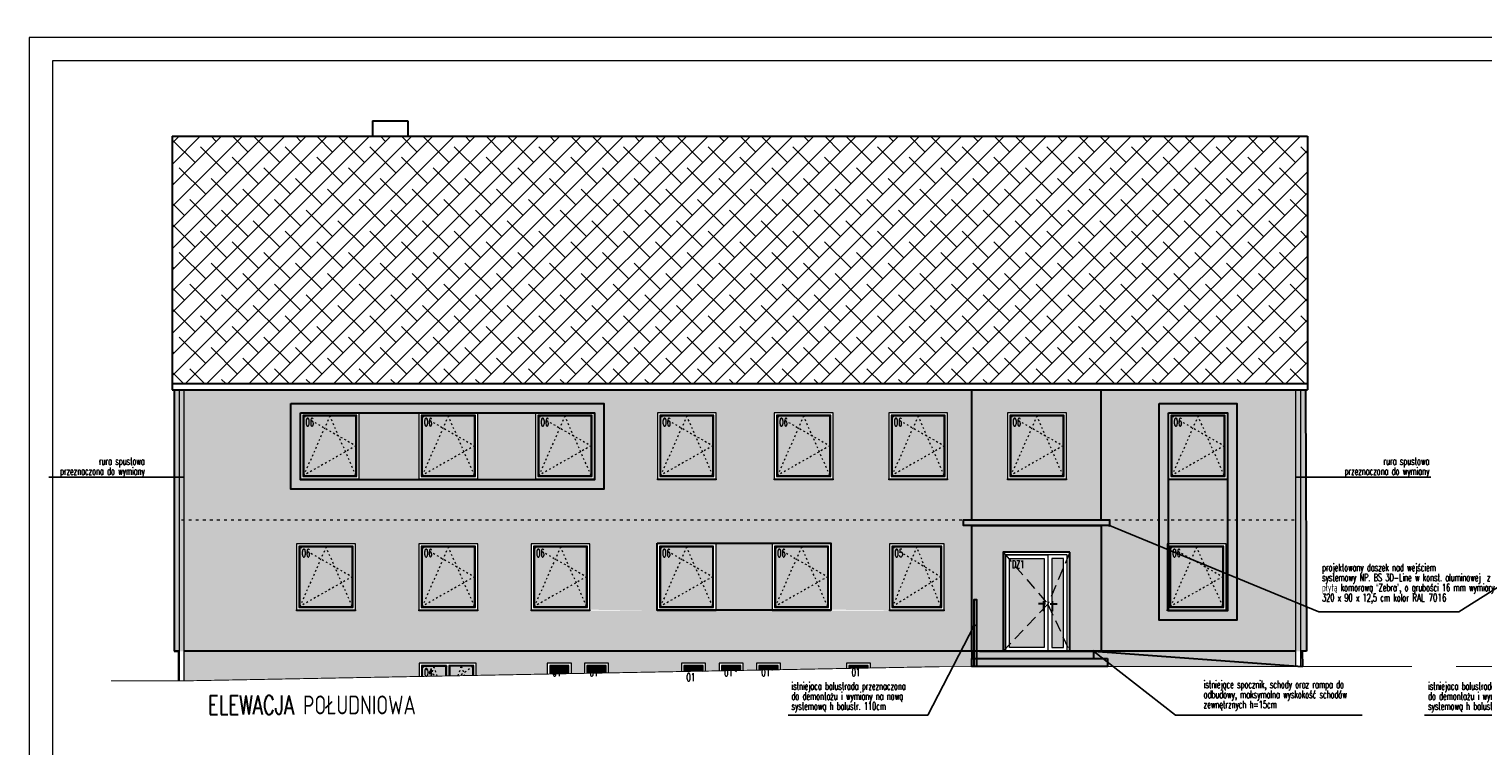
# Model space of a CAD drawing. Header units: millimetres. Extents: x 8949 to 18258, y -1077 to 30686.
# Tile 72 of 89: x 12242 to 15328, y 25276 to 26798. Entities that reach past the tile are written whole.
import ezdxf

# ---------------------------------------------------------------- set-up
doc = ezdxf.new("R2010")
doc.units = ezdxf.units.MM
doc.linetypes.add('ACAD_ISO03W100', pattern=[30, 12, -18])
doc.linetypes.add('DASHEDX2', pattern=[38.1, 25.4, -12.7])
for name, color, linetype, lineweight in [('0A_INW__STALOWA', 140, 'Continuous', 13), ('0A_OPISY POM', 7, 'Continuous', 9), ('0A_POMOCNICZE', 30, 'Continuous', 9), ('0A_STOLARKA', 140, 'Continuous', 9), ('0Z_LINIE WIDOCZNE', 7, 'Continuous', 9), ('0Z_OPISY', 7, 'Continuous', 9), ('A_HACZE ELEWACJA', 252, 'Continuous', 5), ('A_WIDOK', 40, 'Continuous', 15)]:
    doc.layers.add(name, color=color, linetype=linetype, lineweight=lineweight)
for name, color, linetype in [('0A_OPISY OKIEN', 3, 'Continuous'), ('meble', 2, 'Continuous'), ('Opisy', 4, 'Continuous')]:
    doc.layers.add(name, color=color, linetype=linetype)
doc.styles.add('1', font='simplex.shx', dxfattribs={"width": 0.6})
doc.styles.add('ARIAL 2', font='ARIALN.TTF')
doc.styles.add('m1_romans', font='romans.shx', dxfattribs={"width": 0.8})

msp = doc.modelspace()

# ---------------------------------------------------------------- hatches: boundary and pattern name
at = {"layer": '0A_OPISY OKIEN', "transparency": 33554687}
h = msp.add_hatch(color=256, dxfattribs=at)
h.dxf.hatch_style = 1
h.paths.add_polyline_path([(14533.7, 25743.8, -1), (14536.7, 25743.8, -1)])
h = msp.add_hatch(color=256, dxfattribs=at)
h.dxf.hatch_style = 1
h.paths.add_polyline_path([(14249.7, 25531.8, 1), (14246.7, 25531.8, 1)])
h = msp.add_hatch(color=256, dxfattribs=at)
h.dxf.hatch_style = 1
h.paths.add_polyline_path([(14502.7, 25476.8, 1), (14499.7, 25476.8, 1)])
at = {"layer": '0A_OPISY POM'}
h = msp.add_hatch(dxfattribs=at)
h.set_pattern_fill('ANSI38', color=8, scale=10)
h.paths.add_polyline_path([(14955.2, 26570), (12546.2, 26570), (12546.2, 26045), (14955.2, 26045)])
h.paths.add_polyline_path([(14955.2, 25206.2), (14530.2, 25206.2), (14530.2, 24981.6), (14455.2, 24981.6), (14455.2, 25206.2), (12546.2, 25206.2), (12546.2, 24681.2), (14955.2, 24681.2)])
at = {"layer": 'A_HACZE ELEWACJA', "transparency": 33554687}
h = msp.add_hatch(color=256, dxfattribs=at)
h.dxf.hatch_style = 1
h.set_gradient(color1=(95, 137, 145), color2=(177, 200, 199), tint=1, name='CURVED')
h.paths.add_polyline_path([(12936.2, 25976), (12825.2, 25976), (12825.2, 25850), (12936.2, 25850)])
h = msp.add_hatch(color=256, dxfattribs=at)
h.dxf.hatch_style = 1
h.set_gradient(color1=(95, 137, 145), color2=(177, 200, 199), tint=1, name='CURVED')
h.paths.add_polyline_path([(13187.7, 25976), (13076.7, 25976), (13076.7, 25850), (13187.7, 25850)])
h = msp.add_hatch(color=256, dxfattribs=at)
h.dxf.hatch_style = 1
h.set_gradient(color1=(95, 137, 145), color2=(177, 200, 199), tint=1, name='CURVED')
h.paths.add_polyline_path([(13435.2, 25976), (13324.2, 25976), (13324.2, 25850), (13435.2, 25850)])
h = msp.add_hatch(color=256, dxfattribs=at)
h.dxf.hatch_style = 1
h.set_gradient(color1=(95, 137, 145), color2=(177, 200, 199), tint=1, name='CURVED')
h.paths.add_polyline_path([(13693.7, 25976), (13582.7, 25976), (13582.7, 25850), (13693.7, 25850)])
h = msp.add_hatch(color=256, dxfattribs=at)
h.dxf.hatch_style = 1
h.set_gradient(color1=(95, 137, 145), color2=(177, 200, 199), tint=1, name='CURVED')
h.paths.add_polyline_path([(13941.7, 25976), (13830.7, 25976), (13830.7, 25850), (13941.7, 25850)])
h = msp.add_hatch(color=256, dxfattribs=at)
h.dxf.hatch_style = 1
h.set_gradient(color1=(95, 137, 145), color2=(177, 200, 199), tint=1, name='CURVED')
h.paths.add_polyline_path([(14184.7, 25976), (14073.7, 25976), (14073.7, 25850), (14184.7, 25850)])
h = msp.add_hatch(color=256, dxfattribs=at)
h.dxf.hatch_style = 1
h.set_gradient(color1=(95, 137, 145), color2=(177, 200, 199), tint=1, name='CURVED')
h.paths.add_polyline_path([(14436.7, 25976), (14325.7, 25976), (14325.7, 25850), (14436.7, 25850)])
h = msp.add_hatch(color=256, dxfattribs=at)
h.dxf.hatch_style = 1
h.set_gradient(color1=(95, 137, 145), color2=(177, 200, 199), tint=1, name='CURVED')
h.paths.add_polyline_path([(14778.7, 25976), (14667.7, 25976), (14667.7, 25850), (14778.7, 25850)])
h = msp.add_hatch(color=256, dxfattribs=at)
h.dxf.hatch_style = 1
h.set_gradient(color1=(95, 137, 145), color2=(177, 200, 199), tint=1, name='CURVED')
h.paths.add_polyline_path([(12928.2, 25698), (12817.2, 25698), (12817.2, 25572), (12928.2, 25572)])
h = msp.add_hatch(color=256, dxfattribs=at)
h.dxf.hatch_style = 1
h.set_gradient(color1=(95, 137, 145), color2=(177, 200, 199), tint=1, name='CURVED')
h.paths.add_polyline_path([(13187.7, 25698), (13076.7, 25698), (13076.7, 25572), (13187.7, 25572)])
h = msp.add_hatch(color=256, dxfattribs=at)
h.dxf.hatch_style = 1
h.set_gradient(color1=(95, 137, 145), color2=(177, 200, 199), tint=1, name='CURVED')
h.paths.add_polyline_path([(13425.7, 25698), (13314.7, 25698), (13314.7, 25572), (13425.7, 25572)])
h = msp.add_hatch(color=256, dxfattribs=at)
h.dxf.hatch_style = 1
h.set_gradient(color1=(95, 137, 145), color2=(177, 200, 199), tint=1, name='CURVED')
h.paths.add_polyline_path([(13693.2, 25698), (13582.2, 25698), (13582.2, 25572), (13693.2, 25572)])
h = msp.add_hatch(color=256, dxfattribs=at)
h.dxf.hatch_style = 1
h.set_gradient(color1=(95, 137, 145), color2=(177, 200, 199), tint=1, name='CURVED')
h.paths.add_polyline_path([(13937.2, 25698), (13826.2, 25698), (13826.2, 25572), (13937.2, 25572)])
h = msp.add_hatch(color=256, dxfattribs=at)
h.dxf.hatch_style = 1
h.set_gradient(color1=(95, 137, 145), color2=(177, 200, 199), tint=1, name='CURVED')
h.paths.add_polyline_path([(14177.2, 25698), (14075.2, 25698), (14075.2, 25572), (14177.2, 25572)])
h = msp.add_hatch(color=256, dxfattribs=at)
h.dxf.hatch_style = 1
h.set_gradient(color1=(95, 137, 145), color2=(177, 200, 199), tint=1, name='CURVED')
h.paths.add_polyline_path([(14396.5, 25673.8), (14322.7, 25673.8), (14322.7, 25671.7), (14396.5, 25586.1)])
h.paths.add_polyline_path([(14396.5, 25586.1), (14322.7, 25671.7), (14322.7, 25490.5), (14394.5, 25566.2), (14394.5, 25577.9), (14396.5, 25577.9)])
h.paths.add_polyline_path([(14396.5, 25568.3), (14322.7, 25490.5), (14322.7, 25484.8), (14396.5, 25484.8)])
h.paths.add_polyline_path([(14437.7, 25504.9), (14412.5, 25559.4), (14412.5, 25484.8), (14437.7, 25484.8)])
h.paths.add_polyline_path([(14437.7, 25655.8), (14412.5, 25595.8), (14412.5, 25577.9), (14414.5, 25577.9), (14414.5, 25576.8), (14412.5, 25576.8), (14412.5, 25559.4), (14437.7, 25504.9)])
h.paths.add_polyline_path([(14437.7, 25655.8), (14437.7, 25673.8), (14412.5, 25673.8), (14412.5, 25595.8)])
h = msp.add_hatch(color=256, dxfattribs=at)
h.dxf.hatch_style = 1
h.set_gradient(color1=(95, 137, 145), color2=(177, 200, 199), tint=1, name='CURVED')
h.paths.add_polyline_path([(14775.7, 25698), (14664.7, 25698), (14664.7, 25572), (14775.7, 25572)])
h = msp.add_hatch(color=256, dxfattribs=at)
h.dxf.hatch_style = 1
h.set_gradient(color1=(95, 137, 145), color2=(177, 200, 199), tint=1, name='CURVED')
h.paths.add_polyline_path([(13077.2, 25444.8), (13077.2, 25423.4), (13094.5, 25423.7), (13096.8, 25430.4)])
h.paths.add_polyline_path([(13101.7, 25444.8), (13077.2, 25444.8), (13096.8, 25430.4)])
h.paths.add_polyline_path([(13096.8, 25430.4), (13094.5, 25423.7), (13105.6, 25423.9)])
h.paths.add_polyline_path([(13101.7, 25444.8), (13096.8, 25430.4), (13105.6, 25423.9), (13108.8, 25424)])
h.paths.add_polyline_path([(13126.2, 25444.8), (13101.7, 25444.8), (13108.8, 25424), (13126.2, 25424.3)])
h = msp.add_hatch(color=256, dxfattribs=at)
h.dxf.hatch_style = 1
h.set_gradient(color1=(95, 137, 145), color2=(177, 200, 199), tint=1, name='CURVED')
h.paths.add_polyline_path([(13135.2, 25424.5), (13184.2, 25425.4), (13184.2, 25444.8), (13135.2, 25444.8)])
h = msp.add_hatch(color=256, dxfattribs=at)
h.dxf.hatch_style = 1
h.set_gradient(color1=(95, 137, 145), color2=(177, 200, 199), tint=1, name='CURVED')
h.paths.add_polyline_path([(13349.2, 25428.5), (13386.2, 25429.2), (13386.2, 25444.8), (13349.2, 25444.8)])
h = msp.add_hatch(color=256, dxfattribs=at)
h.dxf.hatch_style = 1
h.set_gradient(color1=(95, 137, 145), color2=(177, 200, 199), tint=1, name='CURVED')
h.paths.add_polyline_path([(13465.2, 25430.7), (13465.2, 25444.8), (13428.2, 25444.8), (13428.2, 25430)])
h = msp.add_hatch(color=256, dxfattribs=at)
h.dxf.hatch_style = 1
h.set_gradient(color1=(95, 137, 145), color2=(177, 200, 199), tint=1, name='CURVED')
h.paths.add_polyline_path([(13633.8, 25444.8), (13633.8, 25433.8), (13642.3, 25434), (13648.6, 25440.8)])
h.paths.add_polyline_path([(13633.8, 25444.8), (13648.6, 25440.8), (13652.3, 25444.8)])
h.paths.add_polyline_path([(13648.6, 25440.8), (13642.3, 25434), (13661.9, 25434.4), (13658.4, 25438.1)])
h.paths.add_polyline_path([(13652.3, 25444.8), (13648.6, 25440.8), (13658.4, 25438.1)])
h.paths.add_polyline_path([(13652.3, 25444.8), (13658.4, 25438.1), (13670.8, 25434.8), (13670.8, 25444.8)])
h.paths.add_polyline_path([(13658.4, 25438.1), (13661.9, 25434.4), (13669.8, 25434.5), (13670.8, 25434.8)])
h.paths.add_polyline_path([(13635.8, 25438.5), (13657.1, 25438.5), (13657.1, 25404.9), (13635.8, 25404.9)], flags=9)
h = msp.add_hatch(color=256, dxfattribs=at)
h.dxf.hatch_style = 1
h.set_gradient(color1=(95, 137, 145), color2=(177, 200, 199), tint=1, name='CURVED')
h.paths.add_polyline_path([(13713.8, 25435.3), (13750.8, 25436), (13750.8, 25444.8), (13713.8, 25444.8)])
h = msp.add_hatch(color=256, dxfattribs=at)
h.dxf.hatch_style = 1
h.set_gradient(color1=(95, 137, 145), color2=(177, 200, 199), tint=1, name='CURVED')
h.paths.add_polyline_path([(13829.8, 25437.5), (13829.8, 25444.8), (13792.8, 25444.8), (13792.8, 25436.8)])
h = msp.add_hatch(color=256, dxfattribs=at)
h.dxf.hatch_style = 1
h.set_gradient(color1=(95, 137, 145), color2=(177, 200, 199), tint=1, name='CURVED')
h.paths.add_polyline_path([(13984.2, 25440.4), (14021.2, 25441.1), (14021.2, 25444.8), (13984.2, 25444.8)])
at = {"layer": 'A_WIDOK', "true_color": 0xe3e0de}
h = msp.add_hatch(color=254, dxfattribs=at)
h.paths.add_polyline_path([(13575.7, 25983), (14191.7, 25983), (14191.7, 25919.6), (14243.2, 25919.6), (14243.2, 26031.8), (12550.2, 26031.8), (12550.2, 25919.6), (12798.2, 25919.6), (12798.2, 26003), (13462.2, 26003), (13462.2, 25919.6), (13575.7, 25919.6)])
h.paths.add_polyline_path([(14243.2, 25919.6), (14191.7, 25919.6), (14191.7, 25840.8), (13575.7, 25840.8), (13575.7, 25919.6), (13462.2, 25919.6), (13462.2, 25820.8), (12798.2, 25820.8), (12798.2, 25919.6), (12550.2, 25919.6), (12550.2, 25755.8), (14243.2, 25755.8)])
h.paths.add_polyline_path([(14243.2, 25743.8), (14225.2, 25743.8), (14225.2, 25755.8), (12550.2, 25755.8), (12550.2, 25620.7), (12810.2, 25620.7), (12810.2, 25705), (13194.7, 25705), (13194.7, 25620.7), (13307.7, 25620.7), (13307.7, 25705), (13432.7, 25705), (13432.7, 25565), (13575.2, 25562.8), (13575.2, 25706.1), (13944.2, 25706.1), (13944.2, 25565), (14068.2, 25563.9), (14068.2, 25705), (14184.2, 25705), (14184.2, 25620.7), (14243.2, 25620.7)])
h.paths.add_polyline_path([(14243.2, 25620.7), (14184.2, 25620.7), (14184.2, 25562.8), (13307.7, 25562.8), (13307.7, 25620.7), (13194.7, 25620.7), (13194.7, 25562.8), (12810.2, 25562.8), (12810.2, 25620.7), (12550.2, 25620.7), (12550.2, 25476.8), (14243.2, 25476.8)])
h.paths.add_polyline_path([(14640.7, 26003), (14805.7, 26003), (14805.7, 25919.6), (14951.4, 25919.6), (14951.4, 26031.9), (14517.2, 26031.8), (14517.2, 25919.6), (14640.7, 25919.6)])
h.paths.add_polyline_path([(14640.7, 25919.6), (14517.2, 25919.6), (14517.2, 25755.8), (14535.2, 25755.8), (14640.7, 25755.8)])
h.paths.add_polyline_path([(14951.9, 25919.6), (14805.7, 25919.6), (14805.7, 25755.8), (14951.9, 25755.9)])
h.paths.add_polyline_path([(14952.5, 25755.9), (14805.7, 25755.8), (14805.7, 25620.7), (14952.5, 25620.8)])
h.paths.add_polyline_path([(14953.1, 25620.8), (14805.7, 25620.7), (14805.7, 25542.8), (14640.7, 25542.8), (14640.7, 25620.7), (14517.2, 25620.7), (14517.2, 25476.8), (14953.1, 25476.9)])
h.paths.add_polyline_path([(14640.7, 25755.8), (14535.2, 25755.8), (14535.2, 25743.8), (14517.2, 25743.8), (14517.2, 25620.7), (14640.7, 25620.7)])
at = {"layer": 'A_WIDOK', "true_color": 0x48433d, "transparency": 33554687}
h = msp.add_hatch(color=49, dxfattribs=at)
h.paths.add_polyline_path([(14360.4, 25743.8), (14243.2, 25743.8), (14243.2, 25476.8), (14309.7, 25476.8), (14309.7, 25686.8), (14360.4, 25686.8)])
h.paths.add_polyline_path([(14517.2, 25743.8), (14360.4, 25743.8), (14360.4, 25686.8), (14450.7, 25686.8), (14450.7, 25476.8), (14517.2, 25476.8)])
h.paths.add_polyline_path([(14517.2, 26031.8), (14360.4, 26031.8), (14360.4, 25983), (14443.7, 25983), (14443.7, 25843), (14443.7, 25840.8), (14360.4, 25840.8), (14360.4, 25755.8), (14517.2, 25755.8)])
h.paths.add_polyline_path([(14318.7, 25983), (14360.4, 25983), (14360.4, 26031.8), (14243.2, 26031.8), (14243.2, 25755.8), (14360.4, 25755.8), (14360.4, 25840.8), (14318.7, 25840.8), (14318.7, 25843)])
h = msp.add_hatch(color=49, dxfattribs=at)
h.paths.add_polyline_path([(12798.2, 26003), (13462.2, 26003), (13462.2, 25820.8), (12798.2, 25820.8)])
h.paths.add_polyline_path([(12818.2, 25983), (13442.2, 25983), (13442.2, 25840.8), (12818.2, 25840.8)], flags=16)
at = {"layer": 'A_WIDOK', "true_color": 0xe3e0de}
h = msp.add_hatch(color=254, dxfattribs=at)
h.paths.add_polyline_path([(13069.7, 25983), (12943.2, 25983), (12943.2, 25843), (12943.2, 25840.8), (13069.7, 25840.8), (13069.7, 25843)])
h.paths.add_polyline_path([(13317.2, 25983), (13194.7, 25983), (13194.7, 25843), (13194.7, 25840.8), (13317.2, 25840.8), (13317.2, 25843)])
h = msp.add_hatch(color=254, dxfattribs=at)
h.paths.add_polyline_path([(13823.7, 25983), (13700.7, 25983), (13700.7, 25843), (13700.7, 25840.8), (13823.7, 25840.8), (13823.7, 25843)])
h.paths.add_polyline_path([(14066.7, 25983), (13948.7, 25983), (13948.7, 25843), (13948.7, 25840.8), (14066.7, 25840.8), (14066.7, 25843)])
at = {"layer": 'A_WIDOK', "true_color": 0x48433d, "transparency": 33554687}
h = msp.add_hatch(color=49, dxfattribs=at)
h.paths.add_polyline_path([(14640.7, 26003), (14805.7, 26003), (14805.7, 25542.8), (14640.7, 25542.8)])
h.paths.add_polyline_path([(14660.7, 25983), (14785.7, 25983), (14785.7, 25562.8), (14660.7, 25562.8)], flags=16)
at = {"layer": 'A_WIDOK', "true_color": 0xe3e0de}
h = msp.add_hatch(color=254, dxfattribs=at)
h.paths.add_polyline_path([(14785.7, 25840.8), (14660.7, 25840.8), (14660.7, 25755.8), (14785.7, 25755.8)])
h.paths.add_polyline_path([(14785.7, 25755.8), (14660.7, 25755.8), (14660.7, 25705), (14782.7, 25705), (14782.7, 25565), (14782.7, 25562.8), (14785.7, 25562.8)])
at = {"layer": 'A_WIDOK', "true_color": 0x48433d, "transparency": 33554687}
h = msp.add_hatch(color=49, dxfattribs=at)
h.paths.add_polyline_path([(14360.4, 25755.8), (14225.2, 25755.8), (14225.2, 25743.8), (14360.4, 25743.8)])
h.paths.add_polyline_path([(14535.2, 25755.8), (14360.4, 25755.8), (14360.4, 25743.8), (14535.2, 25743.8)])
at = {"layer": 'A_WIDOK', "true_color": 0xe3e0de}
msp.add_hatch(color=254, dxfattribs=at).paths.add_polyline_path([(13069.7, 25705), (12935.2, 25705), (12935.2, 25565), (12935.2, 25562.8), (13069.7, 25562.8), (13069.7, 25565)])
at = {"layer": 'A_WIDOK', "true_color": 0x48433d, "transparency": 33554687}
msp.add_hatch(color=49, dxfattribs=at).paths.add_polyline_path([(13819.2, 25705), (13700.2, 25705), (13700.2, 25565), (13700.2, 25562.8), (13819.2, 25562.8), (13819.2, 25565)])
h = msp.add_hatch(color=49, dxfattribs=at)
edge = h.paths.add_edge_path()
edge.add_arc((14501.2, 25476.8), 1.5, 180, 270, ccw=False)
edge.add_line((14499.7, 25476.8), (14259.2, 25476.8))
edge.add_line((14259.2, 25476.8), (14243.2, 25476.8))
edge.add_line((14243.2, 25476.8), (14243.2, 25461.3))
edge.add_line((14243.2, 25461.3), (14501.2, 25461.3))
edge.add_line((14501.2, 25461.3), (14501.2, 25475.3))
h.paths.add_polyline_path([(14521.1, 25461.3), (14243.2, 25461.3), (14243.2, 25444.3), (14531.2, 25444.3), (14531.2, 25453.4), (14531.2, 25461.3)])
edge = h.paths.add_edge_path()
edge.add_arc((14501.2, 25476.8), 1.5, 322.0903, 355.8113, ccw=False)
edge.add_line((14502.4, 25475.9), (14521.1, 25461.3))
edge.add_line((14521.1, 25461.3), (14531.2, 25461.3))
edge.add_line((14531.2, 25461.3), (14531.2, 25453.4))
edge.add_line((14531.2, 25453.4), (14543.1, 25444.2))
edge.add_line((14543.1, 25444.2), (14930.2, 25444.2))
edge.add_line((14930.2, 25444.2), (14930.2, 25445.4))
edge.add_line((14930.2, 25445.4), (14502.7, 25476.7))
edge = h.paths.add_edge_path()
edge.add_arc((14501.2, 25476.8), 1.5, 270, 322.0903, ccw=False)
edge.add_line((14501.2, 25475.3), (14501.2, 25461.3))
edge.add_line((14501.2, 25461.3), (14521.1, 25461.3))
edge.add_line((14521.1, 25461.3), (14502.4, 25475.9))
h.paths.add_polyline_path([(14531.2, 25453.4), (14531.2, 25444.2), (14543.1, 25444.2)])
h.paths.add_polyline_path([(14326.1, 25648.7), (14356.5, 25648.7), (14356.5, 25673.9), (14326.1, 25673.9)])
h = msp.add_hatch(color=49, dxfattribs=at)
h.paths.add_polyline_path([(14930.2, 25445.4), (14945.5, 25444.2), (14930.2, 25444.2), (14930.2, 25445.4), (14500.5, 25476.8), (14930.2, 25476.8)])
h.paths.add_polyline_path([(14944.3, 25476.8), (14940.2, 25476.8), (14940.2, 25444.6), (14944.5, 25444.3)])
h.paths.add_polyline_path([(14243.2, 25461.3), (14243.2, 25476.8), (12571.2, 25476.8), (12571.2, 25413.9), (13070.2, 25423.2), (13070.2, 25451.8), (13191.2, 25451.8), (13191.2, 25425.5), (13342.2, 25428.4), (13342.2, 25451.8), (13393.2, 25451.8), (13393.2, 25429.3), (13421.2, 25429.8), (13421.2, 25451.8), (13472.2, 25451.8), (13472.2, 25430.8), (13626.8, 25433.7), (13626.8, 25451.8), (13677.8, 25451.8), (13677.8, 25434.7), (13706.8, 25435.2), (13706.8, 25451.8), (13757.8, 25451.8), (13757.8, 25436.2), (13785.8, 25436.7), (13785.8, 25451.8), (13836.8, 25451.8), (13836.8, 25437.7), (13977.2, 25440.3), (13977.2, 25451.8), (14028.2, 25451.8), (14028.2, 25441.3), (14179.5, 25444.1), (14243.2, 25444.1)])
h.paths.add_polyline_path([(12561.2, 25476.8), (12559.2, 25476.8), (12559.2, 25413.8), (12561.2, 25413.8)])

# ---------------------------------------------------------------- linework, layer by layer
at = {"layer": '0A_INW__STALOWA'}
for points in [[(12943.2, 25983), (12818.2, 25983), (12818.2, 25843), (12943.2, 25843)], [(12938.2, 25978), (12823.2, 25978), (12823.2, 25848), (12938.2, 25848)], [(13194.7, 25983), (13069.7, 25983), (13069.7, 25843), (13194.7, 25843)], [(13189.7, 25978), (13074.7, 25978), (13074.7, 25848), (13189.7, 25848)], [(13442.2, 25983), (13317.2, 25983), (13317.2, 25843), (13442.2, 25843)], [(13437.2, 25978), (13322.2, 25978), (13322.2, 25848), (13437.2, 25848)], [(13700.7, 25983), (13575.7, 25983), (13575.7, 25843), (13700.7, 25843)], [(13695.7, 25978), (13580.7, 25978), (13580.7, 25848), (13695.7, 25848)], [(13948.7, 25983), (13823.7, 25983), (13823.7, 25843), (13948.7, 25843)], [(13943.7, 25978), (13828.7, 25978), (13828.7, 25848), (13943.7, 25848)], [(14191.7, 25983), (14066.7, 25983), (14066.7, 25843), (14191.7, 25843)], [(14186.7, 25978), (14071.7, 25978), (14071.7, 25848), (14186.7, 25848)], [(14443.7, 25983), (14318.7, 25983), (14318.7, 25843), (14443.7, 25843)], [(14438.7, 25978), (14323.7, 25978), (14323.7, 25848), (14438.7, 25848)], [(14785.7, 25983), (14660.7, 25983), (14660.7, 25843), (14785.7, 25843)], [(14780.7, 25978), (14665.7, 25978), (14665.7, 25848), (14780.7, 25848)], [(12936.2, 25976), (12825.2, 25976), (12825.2, 25850), (12936.2, 25850)], [(13187.7, 25976), (13076.7, 25976), (13076.7, 25850), (13187.7, 25850)], [(13435.2, 25976), (13324.2, 25976), (13324.2, 25850), (13435.2, 25850)], [(13693.7, 25976), (13582.7, 25976), (13582.7, 25850), (13693.7, 25850)], [(13941.7, 25976), (13830.7, 25976), (13830.7, 25850), (13941.7, 25850)], [(14184.7, 25976), (14073.7, 25976), (14073.7, 25850), (14184.7, 25850)], [(14436.7, 25976), (14325.7, 25976), (14325.7, 25850), (14436.7, 25850)], [(14778.7, 25976), (14667.7, 25976), (14667.7, 25850), (14778.7, 25850)], [(12943.2, 25840.8), (12818.2, 25840.8), (12818.2, 25843), (12943.2, 25843)], [(13194.7, 25840.8), (13069.7, 25840.8), (13069.7, 25843), (13194.7, 25843)], [(13442.2, 25840.8), (13317.2, 25840.8), (13317.2, 25843), (13442.2, 25843)], [(13700.7, 25840.8), (13575.7, 25840.8), (13575.7, 25843), (13700.7, 25843)], [(13948.7, 25840.8), (13823.7, 25840.8), (13823.7, 25843), (13948.7, 25843)], [(14191.7, 25840.8), (14066.7, 25840.8), (14066.7, 25843), (14191.7, 25843)], [(14443.7, 25840.8), (14318.7, 25840.8), (14318.7, 25843), (14443.7, 25843)], [(14785.7, 25840.8), (14660.7, 25840.8), (14660.7, 25843), (14785.7, 25843)], [(12935.2, 25705), (12810.2, 25705), (12810.2, 25565), (12935.2, 25565)], [(12930.2, 25700), (12815.2, 25700), (12815.2, 25570), (12930.2, 25570)], [(13194.7, 25705), (13069.7, 25705), (13069.7, 25565), (13194.7, 25565)], [(13189.7, 25700), (13074.7, 25700), (13074.7, 25570), (13189.7, 25570)], [(13432.7, 25705), (13307.7, 25705), (13307.7, 25565), (13432.7, 25565)], [(13427.7, 25700), (13312.7, 25700), (13312.7, 25570), (13427.7, 25570)], [(13700.2, 25705), (13575.2, 25705), (13575.2, 25565), (13700.2, 25565)], [(13695.2, 25700), (13580.2, 25700), (13580.2, 25570), (13695.2, 25570)], [(13944.2, 25705), (13819.2, 25705), (13819.2, 25565), (13944.2, 25565)], [(13939.2, 25700), (13824.2, 25700), (13824.2, 25570), (13939.2, 25570)], [(14184.2, 25705), (14068.2, 25705), (14068.2, 25565), (14184.2, 25565)], [(14179.2, 25700), (14073.2, 25700), (14073.2, 25570), (14179.2, 25570)], [(14782.7, 25705), (14657.7, 25705), (14657.7, 25565), (14782.7, 25565)], [(14777.7, 25700), (14662.7, 25700), (14662.7, 25570), (14777.7, 25570)], [(12928.2, 25698), (12817.2, 25698), (12817.2, 25572), (12928.2, 25572)], [(13187.7, 25698), (13076.7, 25698), (13076.7, 25572), (13187.7, 25572)], [(13425.7, 25698), (13314.7, 25698), (13314.7, 25572), (13425.7, 25572)], [(13693.2, 25698), (13582.2, 25698), (13582.2, 25572), (13693.2, 25572)], [(13937.2, 25698), (13826.2, 25698), (13826.2, 25572), (13937.2, 25572)], [(14177.2, 25698), (14075.2, 25698), (14075.2, 25572), (14177.2, 25572)], [(14775.7, 25698), (14664.7, 25698), (14664.7, 25572), (14775.7, 25572)], [(12935.2, 25562.8), (12810.2, 25562.8), (12810.2, 25565), (12935.2, 25565)], [(13194.7, 25562.8), (13069.7, 25562.8), (13069.7, 25565), (13194.7, 25565)], [(13432.7, 25562.8), (13307.7, 25562.8), (13307.7, 25565), (13432.7, 25565)], [(13700.2, 25562.8), (13575.2, 25562.8), (13575.2, 25565), (13700.2, 25565)], [(13944.2, 25562.8), (13819.2, 25562.8), (13819.2, 25565), (13944.2, 25565)], [(14184.2, 25562.8), (14068.2, 25562.8), (14068.2, 25565), (14184.2, 25565)], [(14782.7, 25562.8), (14657.7, 25562.8), (14657.7, 25565), (14782.7, 25565)]]:
    msp.add_lwpolyline(points, close=True, dxfattribs=at)
at = {"layer": '0A_INW__STALOWA', "linetype": 'ACAD_ISO03W100', "ltscale": 0.3}
for points in [[(12936.2, 25850), (12880.7, 25976), (12825.2, 25850)], [(12825.2, 25976), (12936.2, 25913), (12825.2, 25850)], [(13187.7, 25850), (13132.2, 25976), (13076.7, 25850)], [(13076.7, 25976), (13187.7, 25913), (13076.7, 25850)], [(13435.2, 25850), (13379.7, 25976), (13324.2, 25850)], [(13324.2, 25976), (13435.2, 25913), (13324.2, 25850)], [(13693.7, 25850), (13638.2, 25976), (13582.7, 25850)], [(13582.7, 25976), (13693.7, 25913), (13582.7, 25850)], [(13941.7, 25850), (13886.2, 25976), (13830.7, 25850)], [(13830.7, 25976), (13941.7, 25913), (13830.7, 25850)], [(14184.7, 25850), (14129.2, 25976), (14073.7, 25850)], [(14073.7, 25976), (14184.7, 25913), (14073.7, 25850)], [(14436.7, 25850), (14381.2, 25976), (14325.7, 25850)], [(14325.7, 25976), (14436.7, 25913), (14325.7, 25850)], [(14778.7, 25850), (14723.2, 25976), (14667.7, 25850)], [(14667.7, 25976), (14778.7, 25913), (14667.7, 25850)], [(12928.2, 25572), (12872.7, 25698), (12817.2, 25572)], [(12817.2, 25698), (12928.2, 25635), (12817.2, 25572)], [(13187.7, 25572), (13132.2, 25698), (13076.7, 25572)], [(13076.7, 25698), (13187.7, 25635), (13076.7, 25572)], [(13425.7, 25572), (13370.2, 25698), (13314.7, 25572)], [(13314.7, 25698), (13425.7, 25635), (13314.7, 25572)], [(13693.2, 25572), (13637.7, 25698), (13582.2, 25572)], [(13582.2, 25698), (13693.2, 25635), (13582.2, 25572)], [(13937.2, 25572), (13881.7, 25698), (13826.2, 25572)], [(13826.2, 25698), (13937.2, 25635), (13826.2, 25572)], [(14177.2, 25572), (14126.2, 25698), (14075.2, 25572)], [(14075.2, 25698), (14177.2, 25635), (14075.2, 25572)], [(14775.7, 25572), (14720.2, 25698), (14664.7, 25572)], [(14664.7, 25698), (14775.7, 25635), (14664.7, 25572)], [(13077.2, 25444.8), (13105.6, 25423.9)], [(13108.8, 25424), (13101.7, 25444.8), (13094.5, 25423.7)], [(13152.9, 25424.8), (13159.7, 25444.8), (13166.4, 25425.1)], [(13184.2, 25444.8), (13157.1, 25424.9)], [(13349.2, 25444.8), (13386.2, 25434.8), (13356, 25426.6)], [(13382.2, 25429.1), (13367.7, 25444.8), (13352.7, 25428.6)], [(13428.2, 25444.8), (13465.2, 25434.8), (13446.8, 25429.8)], [(13459.8, 25430.6), (13446.7, 25444.8), (13433.1, 25430.1)], [(13633.8, 25444.8), (13670.8, 25434.8), (13669.8, 25434.5)], [(13661.9, 25434.4), (13652.3, 25444.8), (13641.5, 25433.2)], [(13713.8, 25444.8), (13746.4, 25436)], [(13743.4, 25432.8), (13732.3, 25444.8), (13723.7, 25435.5)], [(13792.8, 25444.8), (13820.2, 25437.3)], [(13818.2, 25437.3), (13811.3, 25444.8), (13804.1, 25437)], [(13984.2, 25444.8), (13999.2, 25440.7)], [(14006.3, 25440.8), (14002.7, 25444.8), (13998.9, 25440.7)]]:
    msp.add_lwpolyline(points, dxfattribs=at)
at = {"layer": '0A_INW__STALOWA'}
for points in [[(13191.2, 25425.5), (13191.2, 25451.8), (13070.2, 25451.8), (13070.2, 25423.2)], [(13128.2, 25446.8), (13075.2, 25446.8), (13075.2, 25423.3)], [(13077.2, 25423.4), (13077.2, 25444.8), (13126.2, 25444.8), (13126.2, 25424.3)], [(13128.2, 25446.8), (13128.2, 25424.3)], [(13130.7, 25444.8), (13130.7, 25444.8)], [(13133.2, 25446.8), (13133.2, 25424.4)], [(13186.2, 25425.4), (13186.2, 25446.8), (13133.2, 25446.8)], [(13184.2, 25425.4), (13184.2, 25444.8), (13135.2, 25444.8), (13135.2, 25424.5)], [(13393.2, 25429.3), (13393.2, 25451.8), (13342.2, 25451.8), (13342.2, 25428.4)], [(13388.2, 25429.2), (13388.2, 25446.8), (13347.2, 25446.8), (13347.2, 25428.5)], [(13386.2, 25429.2), (13386.2, 25444.8), (13349.2, 25444.8), (13349.2, 25428.5)], [(13472.2, 25430.8), (13472.2, 25451.8), (13421.2, 25451.8), (13421.2, 25429.8)], [(13467.2, 25430.7), (13467.2, 25446.8), (13426.2, 25446.8), (13426.2, 25429.9)], [(13465.2, 25430.7), (13465.2, 25444.8), (13428.2, 25444.8), (13428.2, 25430)], [(13677.8, 25434.7), (13677.8, 25451.8), (13626.8, 25451.8), (13626.8, 25433.7)], [(13672.8, 25434.6), (13672.8, 25446.8), (13631.8, 25446.8), (13631.8, 25433.8)], [(13670.8, 25434.5), (13670.8, 25444.8), (13633.8, 25444.8), (13633.8, 25433.8)], [(13757.8, 25436.2), (13757.8, 25451.8), (13706.8, 25451.8), (13706.8, 25435.2)], [(13752.8, 25436.1), (13752.8, 25446.8), (13711.8, 25446.8), (13711.8, 25435.3)], [(13750.8, 25436), (13750.8, 25444.8), (13713.8, 25444.8), (13713.8, 25435.3)], [(13836.8, 25437.7), (13836.8, 25451.8), (13785.8, 25451.8), (13785.8, 25436.7)], [(13831.8, 25437.6), (13831.8, 25446.8), (13790.8, 25446.8), (13790.8, 25436.8)], [(13829.8, 25437.5), (13829.8, 25444.8), (13792.8, 25444.8), (13792.8, 25436.8)], [(14028.2, 25441.3), (14028.2, 25451.8), (13977.2, 25451.8), (13977.2, 25440.3)], [(14023.2, 25441.2), (14023.2, 25446.8), (13982.2, 25446.8), (13982.2, 25440.4)], [(14021.2, 25441.1), (14021.2, 25444.8), (13984.2, 25444.8), (13984.2, 25440.4)]]:
    msp.add_lwpolyline(points, dxfattribs=at)
at = {"layer": '0A_OPISY OKIEN'}
for points in [[(12284.5, 25846.3), (12571.2, 25846.3)], [(15216.9, 25846.3), (14930.2, 25846.3)], [(14979.3, 25560.7), (14535.2, 25743.8)], [(15276.2, 25560.7), (15567.5, 25743.8)], [(14979.3, 25560.7), (15276.2, 25560.7)], [(14150, 25341.1), (14248.2, 25531.8)], [(14501.2, 25476.8), (14675.4, 25341.1)], [(13853.1, 25341.1), (14150, 25341.1)], [(15071.4, 25341.1), (14675.4, 25341.1)], [(15204, 25341.1), (15500.9, 25341.1)]]:
    msp.add_lwpolyline(points, dxfattribs=at)
for centre in [(14535.2, 25743.8), (14248.2, 25531.8), (14501.2, 25476.8)]:
    msp.add_circle(centre, 1.5, dxfattribs=at)
at = {"layer": '0A_POMOCNICZE', "linetype": 'ACAD_ISO03W100', "lineweight": 13, "ltscale": 0.5}
msp.add_lwpolyline([(12566.2, 25755.8), (14935.2, 25755.8)], dxfattribs=at)
at = {"layer": '0A_STOLARKA', "linetype": 'DASHEDX2', "lineweight": 0}
for p, q in [((14309.7, 25686.8), (14404.5, 25576.8)), ((14450.7, 25686.8), (14404.5, 25576.8)), ((14404.5, 25576.8), (14309.7, 25476.8)), ((14404.5, 25576.8), (14450.7, 25476.8))]:
    msp.add_line(p, q, dxfattribs=at)
at = {"layer": '0A_STOLARKA', "color": 7}
for p, q in [((14399.5, 25577.9), (14384.5, 25577.9)), ((14399.5, 25576.8), (14384.5, 25576.8)), ((14394.5, 25582.9), (14394.5, 25562.9)), ((14394.5, 25581.8), (14394.5, 25561.8)), ((14409.5, 25577.9), (14424.3, 25577.9)), ((14409.5, 25576.8), (14424.3, 25576.8)), ((14414.5, 25582.9), (14414.5, 25562.9)), ((14414.5, 25581.8), (14414.5, 25561.8))]:
    msp.add_line(p, q, dxfattribs=at)
for points in [[(12561.2, 26031.8), (12561.2, 25413.8)], [(12571.2, 26031.8), (12571.2, 25413.8)], [(14930.2, 26031.8), (14930.2, 25444.2)], [(14940.2, 26031.8), (14940.2, 25444.2)], [(14404.5, 25681.8), (14404.5, 25476.8)]]:
    msp.add_lwpolyline(points, dxfattribs=at)
for points in [[(14445.7, 25681.8), (14314.7, 25681.8), (14314.7, 25476.8), (14445.7, 25476.8)], [(14314.7, 25681.8), (14404.5, 25681.8), (14404.5, 25476.8), (14314.7, 25476.8)], [(14322.7, 25673.8), (14396.5, 25673.8), (14396.5, 25484.8), (14322.7, 25484.8)], [(14445.7, 25681.8), (14404.5, 25681.8), (14404.5, 25476.8), (14445.7, 25476.8)], [(14437.7, 25673.8), (14412.5, 25673.8), (14412.5, 25484.8), (14437.7, 25484.8)]]:
    msp.add_lwpolyline(points, close=True, dxfattribs=at)
at = {"layer": '0Z_LINIE WIDOCZNE', "const_width": 2}
for points in [[(14179.5, 25444.1), (12566.2, 25413.8)], [(14179.5, 25444.1), (15177.3, 25444.3)], [(15673.5, 25444.2), (15270.8, 25444.2)], [(12566.2, 25413.8), (12416.5, 25413.8)]]:
    msp.add_lwpolyline(points, dxfattribs=at)
at = {"layer": '0Z_OPISY'}
for points in [[(12242.5, 23810), (18141.3, 23810), (18141.3, 26780), (12242.5, 26780)], [(12292.5, 23860), (18091.3, 23860), (18091.3, 26730), (12292.5, 26730)]]:
    msp.add_lwpolyline(points, close=True, dxfattribs=at)
at = {"layer": 'meble', "color": 7, "lineweight": 30}
for points in [[(12971.2, 26602.9), (13046.2, 26602.9)], [(12971.2, 26602.9), (12971.2, 26570)], [(13046.2, 26602.9), (13046.2, 26570)], [(12546.2, 26570), (14955.2, 26570)], [(12546.2, 26570), (12546.2, 26031.8)], [(14955.2, 26570), (14955.2, 26031.8)], [(12546.2, 26045), (14955.2, 26045)], [(12546.2, 26031.8), (14955.2, 26031.8)], [(12550.2, 26031.8), (12550.2, 25476.8)], [(14243.2, 25755.8), (14243.2, 26031.8)], [(14517.2, 25755.8), (14517.2, 26031.8)], [(14951.2, 26031.8), (14953.3, 25476.8)], [(14243.2, 25476.8), (14243.2, 25743.8), (14517.2, 25743.8), (14517.2, 25476.8)], [(14248.2, 25476.8), (14248.2, 25586.8), (14253.2, 25586.8), (14253.2, 25444.1), (14248.2, 25444.1), (14248.2, 25476.8)], [(12550.2, 25476.8), (12559.2, 25476.8)], [(12561.2, 25476.8), (12550.2, 25476.8)], [(12559.2, 25476.8), (12559.2, 25413.9)], [(14930.2, 25476.8), (12571.2, 25476.8)], [(14243.2, 25476.8), (14243.2, 25461.3), (14531.2, 25461.3)], [(14531.2, 25461.3), (14531.2, 25444.3), (14243.2, 25444.3), (14243.2, 25461.3)], [(14259.2, 25476.8), (14501.2, 25476.8)], [(14501.2, 25476.8), (14944.5, 25444.3)], [(14501.2, 25476.8), (14501.2, 25461.3)], [(14953.3, 25476.8), (14940.2, 25476.8)], [(14944.3, 25476.8), (14944.5, 25444.1)], [(14953.3, 25476.8), (14944.3, 25476.8)], [(14937.5, 25444.2), (14937.5, 25444.1)]]:
    msp.add_lwpolyline(points, dxfattribs=at)
for points in [[(12798.2, 26003), (13462.2, 26003), (13462.2, 25820.8), (12798.2, 25820.8)], [(12818.2, 25983), (13442.2, 25983), (13442.2, 25840.8), (12818.2, 25840.8)], [(14640.7, 26003), (14805.7, 26003), (14805.7, 25542.8), (14640.7, 25542.8)], [(14660.7, 25983), (14785.7, 25983), (14785.7, 25562.8), (14660.7, 25562.8)], [(14535.2, 25743.8), (14225.2, 25743.8), (14225.2, 25755.8), (14535.2, 25755.8)], [(13575.2, 25706.1), (13944.2, 25706.1), (13944.2, 25563.9), (13575.2, 25563.9)], [(14450.7, 25686.8), (14309.7, 25686.8), (14309.7, 25476.8), (14450.7, 25476.8)]]:
    msp.add_lwpolyline(points, close=True, dxfattribs=at)

# ---------------------------------------------------------------- texts
at = {"layer": '0A_OPISY OKIEN', "char_height": 16, "attachment_point": 5, "line_spacing_factor": 0.8, "style": '1'}
for s, insert, width in [('\\pxqr;rura spustowa\\Pprzeznaczona do wymiany', (12387.7, 25867.1), 200.369), ('\\pxqr;rura spustowa\\Pprzeznaczona do wymiany', (15113.7, 25867.1), 200.369), ('\\pxql;projektowany daszek nad wejściem\\Psystemowy NP. BS 3D-Line w konst. aluminowej  z płytą komorową {\\fArial|b0|i0|c238|p34;“}Zebra{\\fArial|b0|i0|c238|p34;”}, o grubości 16 mm wymiary \\P320 x 90 x 12,5 cm kolor {\\Fromans|c238;\\W0.7;RAL 7016\\P} ', (15153.8, 25609.6), 334.875), ('\\pxql;istniejaca balustrada przeznaczona \\Pdo demontażu i wymiany na nową \\Psystemową h balustr. 110cm', (14128, 25379.1), 535.351), ('\\pxql;istniejące spocznik, schody oraz rampa do odbudowy, maksymalna wyskokość schodów zewnętrznych h=15cm{\\T0.95;\\P} ', (14902.6, 25371.8), 334.875), ('\\pxql;istniejaca balustrada przeznaczona \\Pdo demontażu i wymiany na nową \\Psystemową h balustr. 110cm', (15478.9, 25379.1), 535.351)]:
    msp.add_mtext(s, dxfattribs=dict(at, insert=insert, width=width))
at = {"layer": '0A_OPISY POM', "lineweight": 30, "insert": (13063.2, 25382.8), "char_height": 40, "width": 1064.662, "attachment_point": 3, "line_spacing_factor": 0.8, "style": 'm1_romans'}
msp.add_mtext('{\\W0.7;\\Fsimplex|c238;ELEWACJA POŁUDNIOWA}', dxfattribs=at)
at = {"layer": '0Z_OPISY', "insert": (14874.1, 28299.4), "char_height": 18, "width": 852.173, "attachment_point": 1, "line_spacing_factor": 0.9, "style": 'ARIAL 2'}
msp.add_mtext('\\pi-48,l48,t48;{\\Fsimplex|c238;\\W0.7;\\~\\~ \\fArial|b0|i0|c238|p34;^I\\Fsimplex|c238;UWAGI:\\P1. \\fArial|b0|i0|c238|p34;^I\\Fsimplex|c238;Wszystkie wymiary i rzędne należy sprawdzić na budowie, a zaistniałe niezgodności pomiędzy projektem architektoniczno-budowlanym i pozostałymi opracowaniami branżowymi należy wyjaśnić i uzgodnić z Głównym Projektantem.\\P2. \\fArial|b0|i0|c238|p34;^I\\Fsimplex|c238;Wszystkie systemowe rozwiązania detali wykonać zgodnie ze sztuką budowlaną\\P3.\\fArial|b0|i0|c238|p34;^I\\Fsimplex|c238;Izolacje wykonać zgodnie ze sztuką budowlaną zapewniając ciągłość izolacji\\P4. \\fArial|b0|i0|c238|p34;^I\\Fsimplex|c238;Przed zamówieniem elementów o małej tolerancji wymiarowej sprawdzić ilość i wymiary otworów na budowie\\P5. \\fArial|b0|i0|c238|p34;^I\\Fsimplex|c238;Szczegółowe projekty instalacji sanitarnych, elektrycznych, teletechnicznych są tematem odpowiednich opracowań branżowych. \\P   \\fArial|b0|i0|c238|p34;^I\\Fsimplex|c238;W przypadku wystąpienia rozbieżności pomiędzy poszczególnymi opracowaniami lub braku informacji należy uzgodnić rozwiązanie z autorem projektu.\\P6. \\fArial|b0|i0|c238|p34;^I\\Fsimplex|c238;Elementy konstrukcyjne są określone szczegółowo w projekcie konstrukcyjnym.\\P7. \\fArial|b0|i0|c238|p34;^I\\Fsimplex|c238;Uwagi i opisy zamieszczone w części opisowej projektu są integralną częścią niniejszego opracowania.\\P8.\\~\\fArial|b0|i0|c238|p34;^I\\Fsimplex|c238;Zabezpieczenia pożarowe wykonać wg opisu technicznego, wszystkie elementy drewniane należy zabezpieczyć do klasy NRO\\P9.\\~\\fArial|b0|i0|c238|p34;^I\\Fsimplex|c238;Zmiany materiałów budowlanych, wykończeniowych, technologii czy urządzeń mogą być wprowadzane jedynie za pisemną zgodą Autora projektu.\\P10. ^IWszelkie materiały użyte w projekcie, rozwiązania techniczne i urządzenia muszą odpowiadać normom bezpieczeństwa ppoż. i bhp; posiadać odpowiednie atesty i aprobaty do stosowania w budownictwie.\\P11. ^IWszystkie wymienione w projekcie nazwy producentów, firm, zastosowanych wyrobów należy traktować jako modelowe. Można zastosować inne rozwiązania pod warunkiem że będą równoważne i uzgodnione z Autorem projektu.\\P12. ^IWszelkie elementy wykończenia i kolorystyki należy uzgadniać z Autorem projektu.\\P13. ^IProwadzenie poszczególnych instalacji oraz lokalizacja urządzeń zgodnie z projektami branżowymi oraz opisem technicznym.}', dxfattribs=at)
at = {"layer": 'Opisy', "char_height": 16.8, "width": 158.627, "attachment_point": 5, "style": '1'}
for s, insert in [('O6', (12837.9, 25963.2)), ('O6', (13089.4, 25963.2)), ('O6', (13336.9, 25963.2)), ('O6', (13595.4, 25963.2)), ('O6', (13843.4, 25963.2)), ('O6', (14086.4, 25963.2)), ('O6', (14338.4, 25963.2)), ('O6', (14680.4, 25963.2)), ('O6', (12829.9, 25685.2)), ('O6', (13089.4, 25685.2)), ('O6', (13327.4, 25685.2)), ('O6', (13594.9, 25685.2)), ('O6', (13838.9, 25685.2)), ('O5', (14087.9, 25685.2)), ('DZ1', (14341.3, 25661.3)), ('O6', (14677.4, 25685.2)), ('O4', (13089.9, 25432.1)), ('O1', (13361.9, 25432.1)), ('O1', (13440.9, 25432.1)), ('O1', (13646.4, 25421.7)), ('O1', (13726.4, 25432.1)), ('O1', (13805.4, 25432.1)), ('O1', (13996.9, 25432.1))]:
    msp.add_mtext(s, dxfattribs=dict(at, insert=insert))

doc.saveas('drawing.dxf')
